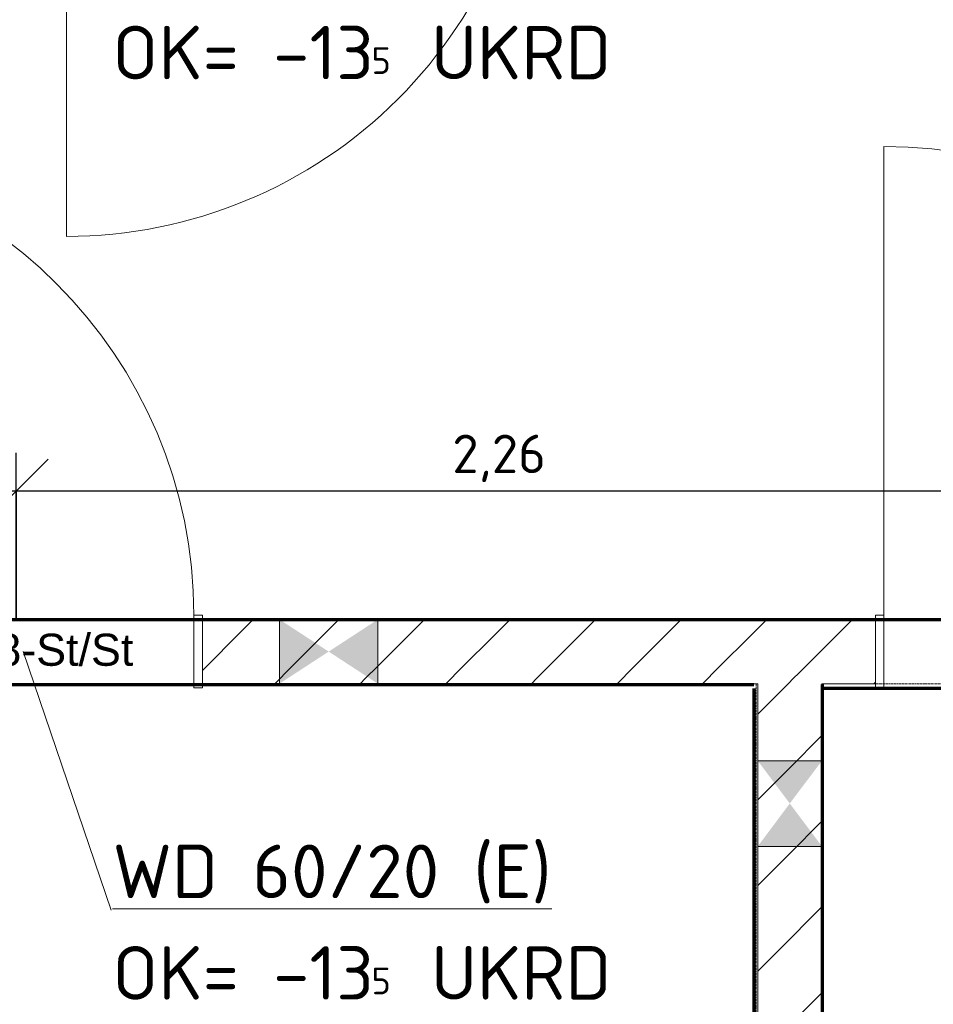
# Model space of a CAD drawing. Header units: millimetres. Extents: x 1523 to 73204, y -91281 to 10268.
# Tile 10 of 120: x 28811 to 30946, y -80225 to -77925. Entities that reach past the tile are written whole.
import ezdxf

# ---------------------------------------------------------------- set-up
doc = ezdxf.new("R2010")
doc.units = ezdxf.units.MM
doc.linetypes.add('CAx_nichtHalbton', pattern=[20001.0584, 10000, -0.5292, 10000, -0.5292])
doc.linetypes.add('Verdeckt 2x', pattern=[3.572, 2.3813, -1.1907])
for name, color, linetype, lineweight in [('Ax-50_BM-Bem', 7, 'Continuous', 9), ('Ax_BM-Bem', 7, 'Continuous', 9), ('M-EQPM-___-IDEN', 7, 'Continuous', 9)]:
    doc.layers.add(name, color=color, linetype=linetype, lineweight=lineweight)
for name, color, linetype, lineweight, true_color in [('Neubau_10 A--Wand innen _ Ausbau', 7, 'Continuous', 13, 0x656565), ('Neubau_20 A--Gründungsbelag', 7, 'Continuous', 13, 0x656565), ('Xref_706_5_--_ÜP_-1_000_16_Übersichtsplan UG_IFC 2025_01_13_dwg', 7, 'Continuous', 13, 0x767676), ('XX', 7, 'Continuous', 18, 0x804040)]:
    doc.layers.add(name, color=color, linetype=linetype, lineweight=lineweight, true_color=true_color)
doc.styles.add('Arial', font='arial.ttf', dxfattribs={"height": 75})
doc.styles.add('ISOCPEUR', font='isocpeur.ttf', dxfattribs={"height": 125})
doc.styles.add('ISOCPEUR_2', font='isocpeur.ttf', dxfattribs={"height": 62.5})
doc.styles.add('ISOCPEUR_3', font='isocpeur.ttf', dxfattribs={"height": 90})
doc.dimstyles.new('KI_1_8_mm_Isocpeur__cm_m__Aufrundung_auf_5_mm_ELT_Gesamtbemaßung_1', dxfattribs={"dimscale": 304.8, "dimtxt": 89.638306, "dimasz": 0.492126, "dimexe": 0.295276, "dimexo": 0.0625, "dimgap": 0.049213, "dimtad": 1, "dimlfac": 0.001, "dimrnd": 0.005, "dimzin": 0, "dimdsep": 46, "dimtxsty": 'ISOCPEUR_3', "dimblk1": 'OBLIQUE', "dimblk2": 'OBLIQUE', "dimsah": 1, "dimcen": 0.09, "dimdle": 0.295276, "dimadec": 0, "dimazin": 0, "dimtfac": 1, "dimtdec": 4, "dimtix": 1, "dimtmove": 0, "dimatfit": 3, "dimfxl": 0.984252, "dimfxlon": 1, "dimtvp": 1, "dimtfill": 1, "dimtolj": 1, "dimtzin": 0, "dimlwd": 25, "dimlwe": 25, "dimarcsym": 2})

# ---------------------------------------------------------------- blocks, each defined once
blk = doc.blocks.new('Xref_706_5_--_ÜP_-1_000_11_Übersichtsplan UG_IFC 2024_09_30_dwg_Tür Ol 1-Fl 27_10-41959809-SuD_-1UG gesamt Plot  - Blatt 7')
at = {"layer": 'Neubau_10 A--Wand innen _ Ausbau', "color": 9, "true_color": 0xcbcbcb}
blk.add_line((547.5, -10), (547.5, 1085), dxfattribs=at)
at = {"layer": 'Neubau_10 A--Wand innen _ Ausbau', "color": 9, "true_color": 0xcbcbcb, "flags": 128}
for points in [[(-567.5, -180), (-547.5, -180), (-547.5, -10), (-567.5, -10)], [(-567.5, -20), (-567.5, -32.5), (-567.5, -45), (-567.5, -145), (-567.5, -157.5), (-567.5, -170), (-567.5, -157.5), (-567.5, -145), (-567.5, -45), (-567.5, -32.5)], [(567.5, -180), (547.5, -180), (547.5, -10), (567.5, -10)], [(567.5, -20), (567.5, -32.5), (567.5, -45), (567.5, -145), (567.5, -157.5), (567.5, -170), (567.5, -157.5), (567.5, -145), (567.5, -45), (567.5, -32.5)]]:
    blk.add_lwpolyline(points, close=True, dxfattribs=at)
at = {"layer": 'Neubau_10 A--Wand innen _ Ausbau', "color": 9, "true_color": 0xcbcbcb}
blk.add_arc((547.5, -10), 1095, 90, 180, dxfattribs=at)
blk = doc.blocks.new('Xref_706_5_--_ÜP_-1_000_11_Übersichtsplan UG_IFC 2024_09_30_dwg__X240-41959810-SuD_-1UG gesamt Plot  - Blatt 7')
at = {"layer": 'Neubau_10 A--Wand innen _ Ausbau', "color": 9, "true_color": 0xcbcbcb}
for p, q in [((68463.8, -104285.8), (68452.8, -104272)), ((68662.6, -104307.8), (68651.5, -104294)), ((68861.4, -104329.9), (68850.3, -104316.1)), ((69060.8, -104352), (69049.7, -104338.2)), ((69259.5, -104374.1), (69248.5, -104360.3)), ((69458.3, -104396.1), (69447.3, -104382.3)), ((69657.1, -104418.2), (69646, -104404.4)), ((69855.9, -104440.3), (69844.8, -104426.5)), ((70055.3, -104462.4), (70044.2, -104448.6)), ((70254, -104484.4), (70243, -104470.6)), ((70452.8, -104506.5), (70441.8, -104492.7))]:
    blk.add_line(p, q, dxfattribs=at)
blk = doc.blocks.new('Xref_706_5_--_ÜP_-1_000_11_Übersichtsplan UG_IFC 2024_09_30_dwg__X241-41959811-SuD_-1UG gesamt Plot  - Blatt 7')
at = {"layer": 'Neubau_10 A--Wand innen _ Ausbau', "color": 9, "true_color": 0xcbcbcb}
for p, q in [((68452.8, -104272), (68441.7, -104258.2)), ((68651.5, -104294), (68640.5, -104280.2)), ((68850.3, -104316.1), (68839.3, -104302.3)), ((69049.7, -104338.2), (69038.7, -104324.4)), ((69248.5, -104360.3), (69237.4, -104346.5)), ((69447.3, -104382.3), (69436.2, -104368.5)), ((69646, -104404.4), (69635, -104390.6)), ((69844.8, -104426.5), (69833.8, -104412.6)), ((70044.2, -104448.6), (70033.2, -104434.8)), ((70243, -104470.6), (70232, -104456.8)), ((70441.8, -104492.7), (70430.7, -104478.9))]:
    blk.add_line(p, q, dxfattribs=at)
blk = doc.blocks.new('Xref_706_5_--_ÜP_-1_000_11_Übersichtsplan UG_IFC 2024_09_30_dwg__X242-41959812-SuD_-1UG gesamt Plot  - Blatt 7')
at = {"layer": 'Neubau_10 A--Wand innen _ Ausbau', "color": 9, "true_color": 0xcbcbcb}
for p, q in [((68541.1, -104156), (68530, -104142.2)), ((68739.9, -104178.1), (68728.8, -104164.3)), ((68938.6, -104200.1), (68927.6, -104186.3)), ((69138, -104222.3), (69127, -104208.5)), ((69336.8, -104244.3), (69325.8, -104230.5)), ((69535.6, -104266.4), (69524.6, -104252.6)), ((69734.4, -104288.4), (69723.3, -104274.6)), ((69933.2, -104310.5), (69922.1, -104296.7)), ((70132.5, -104332.6), (70121.5, -104318.8)), ((70331.3, -104354.7), (70320.3, -104340.9)), ((70530.1, -104376.7), (70519.1, -104362.9))]:
    blk.add_line(p, q, dxfattribs=at)
blk = doc.blocks.new('Xref_706_5_--_ÜP_-1_000_11_Übersichtsplan UG_IFC 2024_09_30_dwg__X243-41959813-SuD_-1UG gesamt Plot  - Blatt 7')
at = {"layer": 'Neubau_10 A--Wand innen _ Ausbau', "color": 9, "true_color": 0xcbcbcb}
for p, q in [((68552.1, -104169.8), (68541.1, -104156)), ((68750.9, -104191.9), (68739.9, -104178.1)), ((68949.7, -104213.9), (68938.6, -104200.1)), ((69149.1, -104236.1), (69138, -104222.3)), ((69347.9, -104258.1), (69336.8, -104244.3)), ((69546.6, -104280.2), (69535.6, -104266.4)), ((69745.4, -104302.2), (69734.4, -104288.4)), ((69944.2, -104324.3), (69933.2, -104310.5)), ((70143.6, -104346.4), (70132.5, -104332.6)), ((70342.4, -104368.5), (70331.3, -104354.7)), ((70541.2, -104390.5), (70530.1, -104376.7))]:
    blk.add_line(p, q, dxfattribs=at)
blk = doc.blocks.new('Xref_706_5_--_ÜP_-1_000_11_Übersichtsplan UG_IFC 2024_09_30_dwg__X244-41959814-SuD_-1UG gesamt Plot  - Blatt 7')
at = {"layer": 'Neubau_10 A--Wand innen _ Ausbau', "color": 9, "true_color": 0xcbcbcb}
for p, q in [((68441.7, -104258.2), (68400.9, -104207.1)), ((68972.7, -104242.7), (68949.7, -104213.9)), ((69038.7, -104324.4), (68973.3, -104242.8)), ((69967.2, -104353), (69944.2, -104324.3)), ((70033.2, -104434.8), (69967.8, -104353.1))]:
    blk.add_line(p, q, dxfattribs=at)
at = {"layer": 'Neubau_10 A--Wand innen _ Ausbau', "color": 9, "true_color": 0xcbcbcb, "flags": 128}
for points in [[(68640.5, -104280.2), (68575.1, -104198.6), (68552.1, -104169.8)], [(68839.3, -104302.3), (68773.9, -104220.6), (68750.9, -104191.9)], [(69237.4, -104346.5), (69172.1, -104264.8), (69149.1, -104236.1)], [(69436.2, -104368.5), (69370.9, -104286.9), (69347.9, -104258.1)], [(69635, -104390.6), (69569.7, -104308.9), (69546.6, -104280.2)], [(69833.8, -104412.6), (69768.4, -104331), (69745.4, -104302.2)], [(70232, -104456.8), (70166.6, -104375.2), (70143.6, -104346.4)], [(70430.7, -104478.9), (70365.4, -104397.2), (70342.4, -104368.5)], [(70587.6, -104448.5), (70564.2, -104419.3), (70541.2, -104390.5)]]:
    blk.add_lwpolyline(points, dxfattribs=at)
blk = doc.blocks.new('Xref_706_5_--_ÜP_-1_000_11_Übersichtsplan UG_IFC 2024_09_30_dwg__X3094-41960526-SuD_-1UG gesamt Plot  - Blatt 7')
at = {"layer": 'Neubau_10 A--Wand innen _ Ausbau', "color": 9, "true_color": 0xcbcbcb}
for p, q in [((68279.4, -104055.3), (68268.3, -104041.5)), ((68257.3, -104254.1), (68246.3, -104240.3)), ((68235.2, -104452.9), (68224.2, -104439.1)), ((68213.2, -104651.6), (68202.1, -104637.8)), ((68191.1, -104850.4), (68180.1, -104836.6)), ((68169.1, -105049.2), (68158, -105035.4)), ((68147, -105248), (68136, -105234.2)), ((68125, -105446.8), (68113.9, -105433))]:
    blk.add_line(p, q, dxfattribs=at)
blk = doc.blocks.new('Xref_706_5_--_ÜP_-1_000_11_Übersichtsplan UG_IFC 2024_09_30_dwg__X3097-41960529-SuD_-1UG gesamt Plot  - Blatt 7')
at = {"layer": 'Neubau_10 A--Wand innen _ Ausbau', "color": 9, "true_color": 0xcbcbcb}
for p, q in [((68290.4, -104069.1), (68279.4, -104055.3)), ((68268.3, -104267.9), (68257.3, -104254.1)), ((68246.3, -104466.7), (68235.2, -104452.9)), ((68224.2, -104665.4), (68213.2, -104651.6)), ((68202.2, -104864.2), (68191.1, -104850.4)), ((68180.1, -105063), (68169.1, -105049.2)), ((68158.1, -105261.8), (68147, -105248)), ((68136, -105460.6), (68125, -105446.8))]:
    blk.add_line(p, q, dxfattribs=at)
blk = doc.blocks.new('Xref_706_5_--_ÜP_-1_000_11_Übersichtsplan UG_IFC 2024_09_30_dwg__X3100-41960532-SuD_-1UG gesamt Plot  - Blatt 7')
at = {"layer": 'Neubau_10 A--Wand innen _ Ausbau', "color": 9, "true_color": 0xcbcbcb}
for p, q in [((68422.9, -104008.3), (68419.6, -104004.2)), ((68400.9, -104207.1), (68389.8, -104193.3)), ((68378.8, -104405.9), (68367.8, -104392.1)), ((68356.7, -104604.7), (68345.7, -104590.9)), ((68334.7, -104803.5), (68323.6, -104789.7)), ((68312.6, -105002.2), (68301.6, -104988.4)), ((68290.6, -105201), (68279.5, -105187.2)), ((68268.5, -105399.8), (68257.5, -105386))]:
    blk.add_line(p, q, dxfattribs=at)
blk = doc.blocks.new('Xref_706_5_--_ÜP_-1_000_11_Übersichtsplan UG_IFC 2024_09_30_dwg__X3103-41960535-SuD_-1UG gesamt Plot  - Blatt 7')
at = {"layer": 'Neubau_10 A--Wand innen _ Ausbau', "color": 9, "true_color": 0xcbcbcb}
for p, q in [((68389.8, -104193.3), (68378.8, -104179.5)), ((68367.8, -104392.1), (68356.7, -104378.3)), ((68345.7, -104590.9), (68334.6, -104577.1)), ((68323.6, -104789.7), (68312.6, -104775.9)), ((68301.6, -104988.4), (68290.5, -104974.6)), ((68279.5, -105187.2), (68268.5, -105173.4)), ((68257.5, -105386), (68246.4, -105372.2))]:
    blk.add_line(p, q, dxfattribs=at)
blk = doc.blocks.new('Xref_706_5_--_ÜP_-1_000_11_Übersichtsplan UG_IFC 2024_09_30_dwg__X3106-41960538-SuD_-1UG gesamt Plot  - Blatt 7')
at = {"layer": 'Neubau_10 A--Wand innen _ Ausbau', "color": 9, "true_color": 0xcbcbcb}
for p, q in [((68356.7, -104378.3), (68268.3, -104267.9)), ((68334.6, -104577.1), (68246.3, -104466.7)), ((68312.6, -104775.9), (68224.2, -104665.4)), ((68290.5, -104974.6), (68202.2, -104864.2)), ((68246.4, -105372.2), (68158.1, -105261.8)), ((68218.9, -105564.1), (68136, -105460.6))]:
    blk.add_line(p, q, dxfattribs=at)
at = {"layer": 'Neubau_10 A--Wand innen _ Ausbau', "color": 9, "true_color": 0xcbcbcb, "flags": 128}
for points in [[(68378.8, -104179.5), (68376.4, -104176.5), (68290.4, -104069.1)], [(68268.5, -105173.4), (68266.1, -105170.4), (68180.1, -105063)]]:
    blk.add_lwpolyline(points, dxfattribs=at)
blk = doc.blocks.new('Xref_706_5_--_ÜP_-1_000_11_Übersichtsplan UG_IFC 2024_09_30_dwg_Tür Ol 1-Fl 27_7-41959729-SuD_-1UG gesamt Plot  - Blatt 7')
at = {"layer": 'Neubau_10 A--Wand innen _ Ausbau', "color": 9, "true_color": 0xcbcbcb}
blk.add_line((547.5, 10), (547.5, 1105), dxfattribs=at)
at = {"layer": 'Neubau_10 A--Wand innen _ Ausbau', "color": 9, "true_color": 0xcbcbcb, "flags": 128}
for points in [[(-567.5, -160), (-547.5, -160), (-547.5, 10), (-567.5, 10)], [(-567.5, -150), (-567.5, -137.5), (-567.5, -125), (-567.5, -25), (-567.5, -12.5), (-567.5, 0), (-567.5, -12.5), (-567.5, -25), (-567.5, -125), (-567.5, -137.5)], [(567.5, -160), (547.5, -160), (547.5, 10), (567.5, 10)], [(567.5, -150), (567.5, -137.5), (567.5, -125), (567.5, -25), (567.5, -12.5), (567.5, 0), (567.5, -12.5), (567.5, -25), (567.5, -125), (567.5, -137.5)]]:
    blk.add_lwpolyline(points, close=True, dxfattribs=at)
at = {"layer": 'Neubau_10 A--Wand innen _ Ausbau', "color": 9, "true_color": 0xcbcbcb}
blk.add_arc((547.5, 10), 1095, 90, 180, dxfattribs=at)
blk = doc.blocks.new('Xref_706_5_--_ÜP_-1_000_16_Übersichtsplan UG_IFC 2025_01_13_dwg-35469238-SuD_-1UG gesamt Plot  - Blatt 7')
at = {"layer": 'Neubau_10 A--Wand innen _ Ausbau', "true_color": 0xededed}
for points in [[(73457.3, -100924.2), (73362.3, -100842.9), (73352.7, -100992.6)], [(73552.3, -101005.4), (73561.9, -100855.7), (73457.3, -100924.2)], [(73116.4, -101866.9), (72966.7, -101857.3), (73034.2, -101976.8)], [(73101.7, -102096.4), (73034.2, -101976.8), (72952, -102086.8)]]:
    blk.add_hatch(color=7, dxfattribs=at).paths.add_polyline_path(points)
at = {"layer": 'Neubau_10 A--Wand innen _ Ausbau', "color": 9, "true_color": 0xcbcbcb, "flags": 128}
for points in [[(72966.7, -101857.3), (73041, -100697.1), (73190.7, -100706.7), (73182.7, -100831.4), (73362.3, -100842.9), (73361.5, -100855.4), (73360.7, -100867.9), (73354.3, -100967.7), (73353.5, -100980.1), (73352.7, -100992.6), (73552.3, -101005.4), (74870, -101089.8)], [(73552.3, -101005.4), (73553.1, -100992.9), (73553.9, -100980.4), (73560.3, -100880.7), (73561.1, -100868.2), (73561.9, -100855.7), (73362.3, -100842.9)], [(75368.6, -101121.7), (75069.6, -101102.5), (75070.4, -101090.1), (75071.2, -101077.6), (75077.6, -100977.8), (75078.4, -100965.3), (75079.2, -100952.9), (74879.6, -100940.1), (73561.9, -100855.7)], [(73352.7, -100992.6), (73173.1, -100981.1), (73116.4, -101866.9), (73103.9, -101866.1), (73091.4, -101865.3), (72991.6, -101858.9), (72979.2, -101858.1), (72966.7, -101857.3), (72952, -102086.8)], [(73116.4, -101866.9), (73101.7, -102096.4), (73089.2, -102095.6), (73076.7, -102094.8), (72976.9, -102088.4), (72964.5, -102087.6), (72952, -102086.8), (72940.5, -102266.4), (73090.2, -102276), (73101.7, -102096.4)]]:
    blk.add_lwpolyline(points, dxfattribs=at)
at = {"layer": 'Neubau_20 A--Gründungsbelag', "color": 9, "true_color": 0xcbcbcb, "flags": 128}
for points in [[(72940.5, -102266.4), (73041, -100697.1), (73190.7, -100706.7), (73182.7, -100831.4), (75378.2, -100972), (75499, -99085.9), (73303.5, -98945.3), (73263.2, -99574), (73113.5, -99564.4)], [(70923, -102475.4), (70858.9, -103476), (72852.6, -103638.6), (72868, -103399.1), (73017.7, -103408.7), (73002.2, -103650.8), (75115.5, -103823.2), (75171, -102956.4), (75250.8, -102961.5), (75368.6, -101121.7), (73173.1, -100981.1), (73090.2, -102276), (72940.5, -102266.4)]]:
    blk.add_lwpolyline(points, dxfattribs=at)
at = {"extrusion": (0, 0, -1), "zscale": -1, "rotation": 273.6637164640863}
for p in [(-73077.2, -100130.8), (-72904.2, -102832.8)]:
    blk.add_blockref('Xref_706_5_--_ÜP_-1_000_11_Übersichtsplan UG_IFC 2024_09_30_dwg_Tür Ol 1-Fl 27_7-41959729-SuD_-1UG gesamt Plot  - Blatt 7', p, dxfattribs=at)
for name, p, rotation in [('Xref_706_5_--_ÜP_-1_000_11_Übersichtsplan UG_IFC 2024_09_30_dwg__X3100-41960532-SuD_-1UG gesamt Plot  - Blatt 7', (0, 0), 2.668141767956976), ('Xref_706_5_--_ÜP_-1_000_11_Übersichtsplan UG_IFC 2024_09_30_dwg__X3094-41960526-SuD_-1UG gesamt Plot  - Blatt 7', (0, 0), 2.668141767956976), ('Xref_706_5_--_ÜP_-1_000_11_Übersichtsplan UG_IFC 2024_09_30_dwg__X3097-41960529-SuD_-1UG gesamt Plot  - Blatt 7', (0, 0), 2.668141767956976), ('Xref_706_5_--_ÜP_-1_000_11_Übersichtsplan UG_IFC 2024_09_30_dwg__X242-41959812-SuD_-1UG gesamt Plot  - Blatt 7', (0, 0), 2.668141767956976), ('Xref_706_5_--_ÜP_-1_000_11_Übersichtsplan UG_IFC 2024_09_30_dwg__X243-41959813-SuD_-1UG gesamt Plot  - Blatt 7', (0, 0), 2.668141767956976), ('Xref_706_5_--_ÜP_-1_000_11_Übersichtsplan UG_IFC 2024_09_30_dwg__X3106-41960538-SuD_-1UG gesamt Plot  - Blatt 7', (0, 0), 2.668141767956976), ('Xref_706_5_--_ÜP_-1_000_11_Übersichtsplan UG_IFC 2024_09_30_dwg__X244-41959814-SuD_-1UG gesamt Plot  - Blatt 7', (0, 0), 2.668141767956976), ('Xref_706_5_--_ÜP_-1_000_11_Übersichtsplan UG_IFC 2024_09_30_dwg__X3103-41960535-SuD_-1UG gesamt Plot  - Blatt 7', (0, 0), 2.668141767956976), ('Xref_706_5_--_ÜP_-1_000_11_Übersichtsplan UG_IFC 2024_09_30_dwg__X241-41959811-SuD_-1UG gesamt Plot  - Blatt 7', (0, 0), 2.668141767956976), ('Xref_706_5_--_ÜP_-1_000_11_Übersichtsplan UG_IFC 2024_09_30_dwg__X240-41959810-SuD_-1UG gesamt Plot  - Blatt 7', (0, 0), 2.668141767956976), ('Xref_706_5_--_ÜP_-1_000_11_Übersichtsplan UG_IFC 2024_09_30_dwg_Tür Ol 1-Fl 27_10-41959809-SuD_-1UG gesamt Plot  - Blatt 7', (70979.2, -101910.3), 266.3362835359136)]:
    blk.add_blockref(name, p, dxfattribs=dict(rotation=rotation))
at = {"layer": 'Neubau_10 A--Wand innen _ Ausbau', "insert": (72912.3, -103225.7), "char_height": 75, "width": 953.103, "attachment_point": 1, "rotation": 86.3363, "line_spacing_factor": 0.941778, "style": 'Arial'}
blk.add_mtext('D-U 012.08-St/St', dxfattribs=at)
blk = doc.blocks.new('DIMBLOCK6-SuD_-1UG gesamt Plot  - Blatt 7')
at = {"layer": 'Ax-50_BM-Bem', "lineweight": 25}
for p, q in [((28802.9, -79326.9), (28802.9, -78936.9)), ((31060.9, -79326.9), (31060.9, -78936.9)), ((28802.9, -79026.9), (28877.9, -78951.9)), ((31060.9, -79026.9), (31135.9, -78951.9)), ((31060.9, -79026.9), (28712.9, -79026.9)), ((28802.9, -79026.9), (28727.9, -79101.9)), ((28802.9, -79026.9), (28802.9, -79326.9)), ((31060.9, -79026.9), (30985.9, -79101.9)), ((31060.9, -79026.9), (31060.9, -79326.9))]:
    blk.add_line(p, q, dxfattribs=at)
at = {"layer": 'Ax-50_BM-Bem', "color": 0, "lineweight": 25, "insert": (29822.1, -78894.4), "char_height": 90, "width": 263.531, "attachment_point": 1, "line_spacing_factor": 1.149209, "style": 'ISOCPEUR_3', "bg_fill": 3, "box_fill_scale": 1.25, "bg_fill_color": 256, "bg_fill_true_color": 13158600, "bg_fill_transparency": 0}
blk.add_mtext('2,26', dxfattribs=at)
blk = doc.blocks.new('_Oblique')
at = {"color": 0, "linetype": 'ByBlock', "lineweight": -2}
blk.add_line((-0.5, -0.5), (0.5, 0.5), dxfattribs=at)

msp = doc.modelspace()

# ---------------------------------------------------------------- linework, layer by layer
at = {"layer": 'M-EQPM-___-IDEN'}
msp.add_line((28819.38, -79401.282), (29024.76, -80004.984), dxfattribs=at)
at = {"layer": 'XX', "color": 9, "linetype": 'Verdeckt 2x', "true_color": 0xc0c0c0}
for p, q in [((27853.256, -79326.282), (35425.784, -79326.282)), ((27850.601, -79476.282), (30532.103, -79476.282)), ((30532.103, -79476.282), (30532.103, -81676.282)), ((30685.784, -79476.282), (32575.785, -79476.282)), ((30685.784, -81676.282), (30685.784, -79476.282))]:
    msp.add_line(p, q, dxfattribs=at)
at = {"layer": 'XX', "color": 7, "linetype": 'CAx_nichtHalbton', "lineweight": 70, "true_color": 0xffffff}
for p, q in [((27860.26, -79326.282), (35425.784, -79326.282)), ((27853.367, -79478.216), (30526.662, -79478.216)), ((30526.662, -79487.358), (30526.662, -81676.282)), ((30686.674, -79478.216), (30686.674, -81675.778)), ((32565.816, -79487.189), (30686.674, -79487.189))]:
    msp.add_line(p, q, dxfattribs=at)

# ---------------------------------------------------------------- block references
at = {"layer": 'Xref_706_5_--_ÜP_-1_000_16_Übersichtsplan UG_IFC 2025_01_13_dwg', "color": 9, "true_color": 0xcbcbcb, "rotation": 273.6637164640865}
msp.add_blockref('Xref_706_5_--_ÜP_-1_000_16_Übersichtsplan UG_IFC 2025_01_13_dwg-35469238-SuD_-1UG gesamt Plot  - Blatt 7', (126634.737, 0), dxfattribs=at)

# ---------------------------------------------------------------- texts
at = {"layer": 'M-EQPM-___-IDEN', "color": 96, "true_color": 0x008000, "attachment_point": 1}
for s, insert, char_height, width, style in [('OK= -13', (29027.861, -77939.448), 125, 733.54406, 'ISOCPEUR'), (' UKRD', (29692.627, -77939.448), 125, 573.20656, 'ISOCPEUR'), ('5', (29633.095, -77989.452), 62.5, 72.15187, 'ISOCPEUR_2'), ('\\LWD 60/20 (E)', (29027.861, -79852.185), 125, 1242.61562, 'ISOCPEUR'), ('OK= -13', (29027.861, -80089.448), 125, 733.54406, 'ISOCPEUR'), (' UKRD', (29692.627, -80089.448), 125, 573.20656, 'ISOCPEUR'), ('5', (29633.095, -80139.452), 62.5, 72.15187, 'ISOCPEUR_2')]:
    msp.add_mtext(s, dxfattribs=dict(at, insert=insert, char_height=char_height, width=width, style=style))

# ---------------------------------------------------------------- next in the draw order: dimensions: what is measured, and where the dimension line sits
at = {"layer": 'Ax_BM-Bem', "lineweight": 25}
dim = msp.add_linear_dim(base=(28802.938, -79026.932), p1=(31060.873, -79326.932), p2=(28802.938, -79326.932), dimstyle='KI_1_8_mm_Isocpeur__cm_m__Aufrundung_auf_5_mm_ELT_Gesamtbemaßung_1', override={"dimpost": '<>', "dimfxl": 2257.935746}, dxfattribs=at)
dim.commit()
dim.dimension.update_dxf_attribs({"geometry": 'DIMBLOCK6-SuD_-1UG gesamt Plot  - Blatt 7', "text_midpoint": (29931.906, -78966.932)})

doc.saveas('drawing.dxf')
